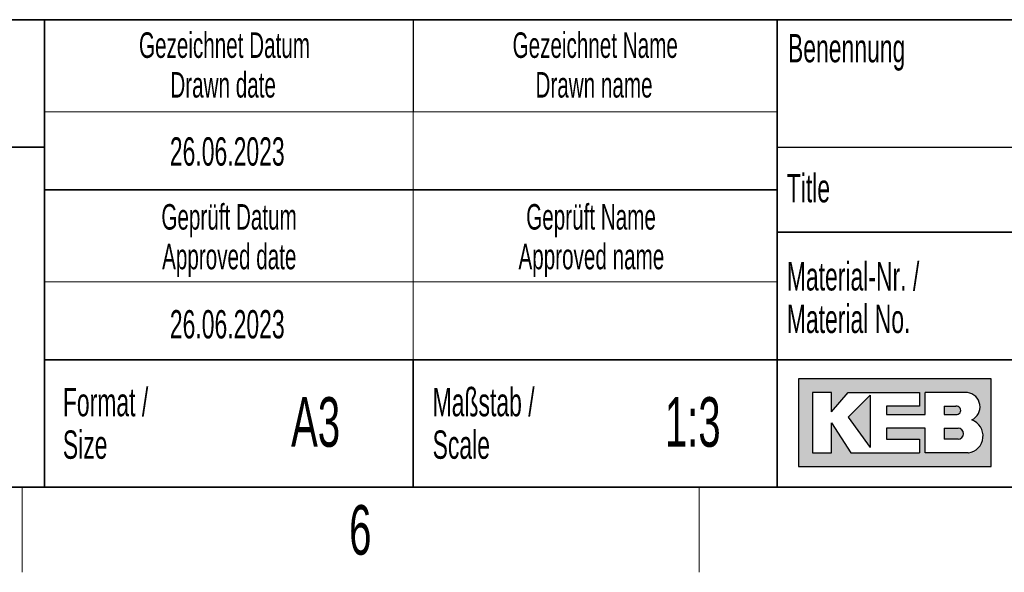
# Model space of a CAD drawing. Header units: millimetres. Extents: x 5 to 418, y 2 to 292.
# Tile 7 of 15: x 265 to 334, y 6 to 45. Entities that reach past the tile are written whole.
import ezdxf

# ---------------------------------------------------------------- set-up
doc = ezdxf.new("R2010")
doc.units = ezdxf.units.MM
doc.layers.add('SLD-0', color=7, linetype='Continuous')
doc.styles.add('SLDTEXTSTYLE0', font='TXT', dxfattribs={"width": 0.605})

msp = doc.modelspace()

# ---------------------------------------------------------------- hatches: boundary and pattern name
at = {"linetype": 'Continuous'}
h = msp.add_hatch(color=7, dxfattribs=at)
h.paths.add_polyline_path([(319.519086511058, 13.45626988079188), (333.083981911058, 13.45626988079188), (333.083981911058, 19.65736492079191), (319.519086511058, 19.65736492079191)], flags=0)
edge = h.paths.add_edge_path(flags=0)
edge.add_arc((331.3188604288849, 15.61738520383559), 1.20464082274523, -81.72003226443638, 70.1709600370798, ccw=False)
edge.add_line((331.4923410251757, 14.42530131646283), (331.480008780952, 14.42519098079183))
edge.add_line((331.480008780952, 14.42519098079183), (328.4331606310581, 14.42519098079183))
edge.add_line((328.4331606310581, 14.42519098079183), (328.4331606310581, 16.16924896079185))
edge.add_line((328.4331606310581, 16.16924896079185), (325.7201815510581, 16.16924896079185))
edge.add_line((325.7201815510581, 16.16924896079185), (325.7201815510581, 15.39411208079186))
edge.add_line((325.7201815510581, 15.39411208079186), (328.0455921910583, 15.39411208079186))
edge.add_line((328.0455921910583, 15.39411208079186), (328.0455921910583, 14.42519098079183))
edge.add_line((328.0455921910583, 14.42519098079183), (323.2009866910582, 14.42519098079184))
edge.add_line((323.2009866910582, 14.42519098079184), (321.8444971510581, 16.55681740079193))
edge.add_line((321.8444971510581, 16.55681740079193), (321.8444971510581, 14.42519098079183))
edge.add_line((321.8444971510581, 14.42519098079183), (320.4880076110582, 14.42519098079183))
edge.add_line((320.4880076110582, 14.42519098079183), (320.4880076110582, 18.68844382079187))
edge.add_line((320.4880076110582, 18.68844382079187), (321.8444971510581, 18.68844382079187))
edge.add_line((321.8444971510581, 18.68844382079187), (321.8444971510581, 17.33195428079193))
edge.add_line((321.8444971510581, 17.33195428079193), (323.0072024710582, 18.68844382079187))
edge.add_line((323.0072024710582, 18.68844382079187), (328.0455921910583, 18.68844382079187))
edge.add_line((328.0455921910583, 18.68844382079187), (328.0455921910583, 17.71952272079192))
edge.add_line((328.0455921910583, 17.71952272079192), (325.7201815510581, 17.71952272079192))
edge.add_line((325.7201815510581, 17.71952272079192), (325.7201815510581, 17.13817006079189))
edge.add_line((325.7201815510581, 17.13817006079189), (328.4331606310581, 17.13817006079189))
edge.add_line((328.4331606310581, 17.13817006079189), (328.4331606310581, 18.68844382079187))
edge.add_line((328.4331606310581, 18.68844382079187), (331.4242487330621, 18.68844382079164))
edge.add_line((331.4242487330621, 18.68844382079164), (331.4256482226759, 18.68844382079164))
edge.add_line((331.4256482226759, 18.68844382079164), (331.4259454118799, 18.68845828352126))
edge.add_arc((331.2860949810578, 17.67430640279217), 1.023749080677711, -64.45894120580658, 82.14849338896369, ccw=False)
msp.add_hatch(color=7, dxfattribs=at).paths.add_polyline_path([(324.5574762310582, 14.81275942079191), (324.557476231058, 18.49465960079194), (323.0072024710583, 16.94438584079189)], flags=0)
h = msp.add_hatch(color=7, dxfattribs=at)
edge = h.paths.add_edge_path(flags=0)
edge.add_line((329.7896501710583, 17.13817006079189), (330.6013652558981, 17.13817006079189))
edge.add_arc((330.6568434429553, 17.42884639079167), 0.2959232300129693, 259.1945394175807, 460.8054605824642)
edge.add_line((330.6013652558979, 17.71952272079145), (329.7896501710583, 17.71952272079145))
edge.add_line((329.7896501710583, 17.71952272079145), (329.7896501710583, 17.13817006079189))
h = msp.add_hatch(color=7, dxfattribs=at)
edge = h.paths.add_edge_path(flags=0)
edge.add_line((329.7896501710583, 15.39411208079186), (330.7588584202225, 15.39411208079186))
edge.add_arc((330.7588584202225, 15.78168052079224), 0.3875684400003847, 270.0000000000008, 450.0000000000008)
edge.add_line((330.7588584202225, 16.16924896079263), (330.7386620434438, 16.16924896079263))
edge.add_line((330.7386620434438, 16.16924896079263), (329.7896501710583, 16.16924896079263))
edge.add_line((329.7896501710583, 16.16924896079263), (329.7896501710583, 15.39411208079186))

# ---------------------------------------------------------------- linework, layer by layer
at = {"layer": 'SLD-0', "lineweight": 35}
for p, q in [((225.616731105, 45), (266.3304509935, 45)), ((266.3304509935, 12), (266.3304509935, 45)), ((266.3304509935, 45), (266.3304509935, 12)), ((318, 45), (266.3304509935, 45)), ((318, 45), (318, 12)), ((318, 45), (318, 40.1053465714)), ((318, 45), (408, 45)), ((318, 45), (318, 12)), ((225.616731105, 36), (266.3304509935, 36)), ((266.3304509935, 33), (318, 33)), ((408, 30), (318, 30)), ((266.3304509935, 21), (318, 21)), ((292.3304509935, 21), (292.3304509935, 12)), ((318, 21), (390, 21)), ((26, 12), (408, 12)), ((225.616731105, 12), (266.3304509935, 12)), ((266.3304509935, 12), (318, 12)), ((408, 12), (318, 12))]:
    msp.add_line(p, q, dxfattribs=at)
at = {"layer": 'SLD-0'}
for p, q in [((292.3304509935, 45), (292.3304509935, 38.5)), ((318, 36), (408, 36)), ((331.4242487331, 18.6884438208), (331.4256482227, 18.6884438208)), ((331.4256482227, 18.6884438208), (331.4259454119, 18.6884582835)), ((331.480008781, 14.4251909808), (331.4923410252, 14.4253013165))]:
    msp.add_line(p, q, dxfattribs=at)
at = {"layer": 'SLD-0', "lineweight": 18}
for p, q in [((266.3304509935, 38.5), (318, 38.5)), ((292.3304509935, 38.5), (292.3304509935, 33)), ((292.3304509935, 33), (292.3304509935, 26.5)), ((266.3304509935, 26.5), (318, 26.5)), ((292.3304509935, 26.5), (292.3304509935, 21)), ((264.75, 6), (264.75, 12)), ((312.5, 6), (312.5, 12))]:
    msp.add_line(p, q, dxfattribs=at)
at = {"layer": 'SLD-0', "linetype": 'Continuous'}
for p, q in [((333.0839819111, 19.6573649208), (319.5190865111, 19.6573649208)), ((319.5190865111, 19.6573649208), (319.5190865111, 13.4562698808)), ((333.0839819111, 13.4562698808), (333.0839819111, 19.6573649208)), ((321.8444971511, 18.6884438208), (320.4880076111, 18.6884438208)), ((320.4880076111, 18.6884438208), (320.4880076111, 14.4251909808)), ((321.8444971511, 17.3319542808), (323.0072024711, 18.6884438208)), ((321.8444971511, 17.3319542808), (321.8444971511, 18.6884438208)), ((323.0072024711, 18.6884438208), (328.0455921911, 18.6884438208)), ((324.5574762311, 18.4946596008), (323.0072024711, 16.9443858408)), ((324.5574762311, 18.4946596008), (324.5574762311, 14.8127594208)), ((328.0455921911, 18.6884438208), (328.0455921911, 17.7195227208)), ((331.4242487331, 18.6884438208), (328.4331606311, 18.6884438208)), ((328.4331606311, 17.1381700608), (328.4331606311, 18.6884438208)), ((331.4242487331, 18.6884438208), (331.4256482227, 18.6884438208)), ((331.4256482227, 18.6884438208), (331.4259454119, 18.6884582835)), ((325.7201815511, 17.7195227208), (325.7201815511, 17.1381700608)), ((328.0455921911, 17.7195227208), (325.7201815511, 17.7195227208)), ((329.7896501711, 17.7195227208), (330.6013652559, 17.7195227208)), ((329.7896501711, 17.7195227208), (329.7896501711, 17.1381700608)), ((323.0072024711, 16.9443858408), (324.5574762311, 14.8127594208)), ((325.7201815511, 17.1381700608), (328.4331606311, 17.1381700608)), ((329.7896501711, 17.1381700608), (330.6013652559, 17.1381700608)), ((321.8444971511, 14.4251909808), (321.8444971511, 16.5568174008)), ((321.8444971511, 16.5568174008), (323.2009866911, 14.4251909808)), ((325.7201815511, 16.1692489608), (325.7201815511, 15.3941120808)), ((328.4331606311, 16.1692489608), (325.7201815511, 16.1692489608)), ((328.4331606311, 14.4251909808), (328.4331606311, 16.1692489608)), ((329.7896501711, 16.1692489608), (330.7588584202, 16.1692489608)), ((329.7896501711, 16.1692489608), (329.7896501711, 15.3941120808)), ((330.7386620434, 16.1692489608), (330.7588584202, 16.1692489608)), ((325.7201815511, 15.3941120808), (328.0455921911, 15.3941120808)), ((328.0455921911, 15.3941120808), (328.0455921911, 14.4251909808)), ((330.7588584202, 15.3941120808), (329.7896501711, 15.3941120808)), ((320.4880076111, 14.4251909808), (321.8444971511, 14.4251909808)), ((323.2009866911, 14.4251909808), (328.0455921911, 14.4251909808)), ((331.480008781, 14.4251909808), (328.4331606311, 14.4251909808)), ((331.480008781, 14.4251909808), (331.4923410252, 14.4253013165)), ((319.5190865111, 13.4562698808), (333.0839819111, 13.4562698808))]:
    msp.add_line(p, q, dxfattribs=at)
for centre, radius, start, end in [((331.2860949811, 17.6743064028), 1.023749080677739, 295.5410587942, 82.148493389), ((330.656843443, 17.4288463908), 0.2959232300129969, 259.1945394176, 100.8054605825), ((331.3188604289, 15.6173852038), 1.204640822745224, 278.2799677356, 70.1709600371), ((330.7588584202, 15.7816805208), 0.3875684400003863, 270, 90)]:
    msp.add_arc(centre, radius, start, end, dxfattribs=at)

# ---------------------------------------------------------------- texts
at = {"layer": 'SLD-0', "style": 'SLDTEXTSTYLE0'}
for s, insert, char_height, attachment_point in [('Gezeichnet Datum', (279.0254468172, 44.103942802), 1.8, 2), ('Gezeichnet Name', (305.1708434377, 44.1039425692), 1.8, 2), ('Benennung', (318.7636716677, 43.9908879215), 2, 1), ('Drawn date', (278.9302899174, 41.3039429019), 1.8, 2), ('Drawn name', (305.0870934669, 41.303942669), 1.8, 2), ('26.06.2023', (279.2203041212, 36.6989570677), 2, 2), ('Title', (318.6797653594, 34.1107265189), 2, 1), ('Geprüft Datum', (279.349366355, 31.9851255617), 1.8, 2), ('Geprüft Name', (304.8761939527, 31.9851255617), 1.8, 2), ('Approved date', (279.3620221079, 29.1851256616), 1.8, 2), ('Approved name', (304.900256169, 29.1851256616), 1.8, 2), ('Material-Nr. /', (318.6797653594, 27.8878268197), 2, 1), ('Keine Maße aus der Zeichnung', (227.1404191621, 26.0307047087), 2, 1), ('Material No.', (318.6797653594, 24.8878267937), 2, 1), ('26.06.2023', (279.2203041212, 24.5048723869), 2, 2), ('Format /', (267.6250939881, 19.0115942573), 2, 1), ('Maßstab /', (293.7028556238, 19.0115944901), 2, 1), ('A3', (285.4514616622, 18.3608999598), 3.5, 2), ('1:3', (312.0485231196, 18.3609001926), 3.5, 2), ('Size', (267.6250939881, 16.0115942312), 2, 1), ('Scale', (293.7028556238, 16.011594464), 2, 1), ('6', (288.6027123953, 10.7429955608), 3.5, 2)]:
    msp.add_mtext(s, dxfattribs=dict(at, insert=insert, char_height=char_height, attachment_point=attachment_point))

doc.saveas('drawing.dxf')
